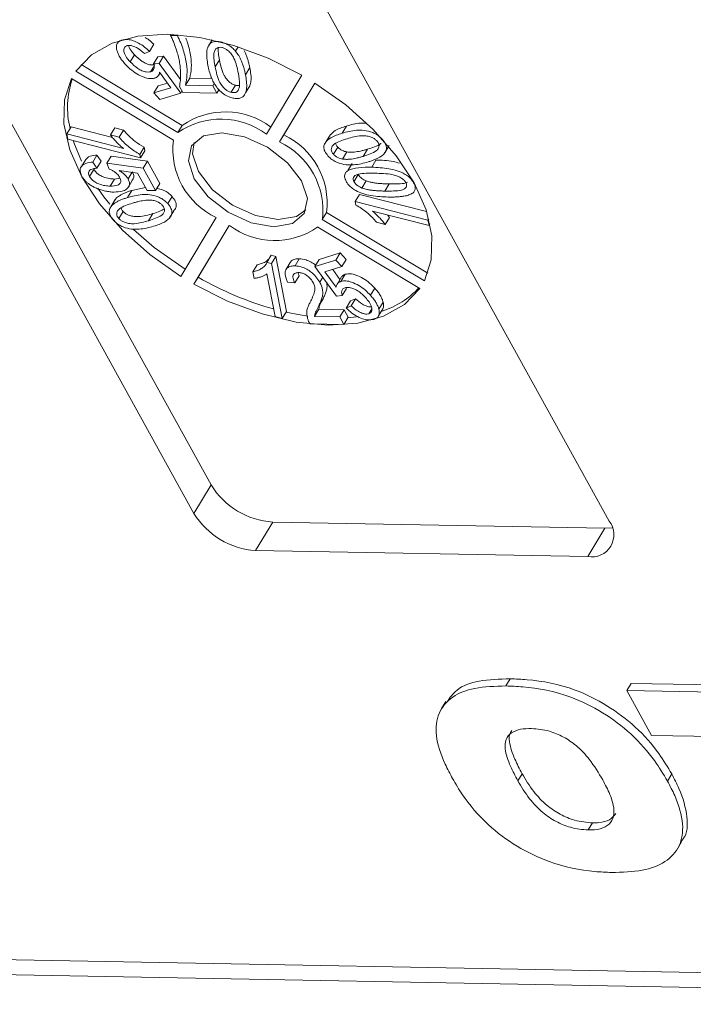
# Model space of a CAD drawing. Header units: millimetres. Extents: x 8853 to 11418, y 45 to 1005.
# Tile 95 of 256: x 9707 to 9719, y 674 to 691. Entities that reach past the tile are written whole.
import ezdxf

# ---------------------------------------------------------------- set-up
doc = ezdxf.new("R2010")
doc.units = ezdxf.units.MM

msp = doc.modelspace()

# ---------------------------------------------------------------- linework, layer by layer
at = {"color": 7, "linetype": 'Continuous', "lineweight": 15}
for p, q in [((9702.502, 697.156), (9710.355, 682.957)), ((9710.064, 682.473), (9702.211, 696.673)), ((9709.264, 696.543), (9717.117, 682.344)), ((9709.677, 690.607), (9709.667, 690.59)), ((9709.667, 690.59), (9709.782, 690.587)), ((9709.791, 690.601), (9709.782, 690.587)), ((9708.84, 690.511), (9708.842, 690.514)), ((9709.381, 690.44), (9709.309, 690.319)), ((9710.303, 690.398), (9710.299, 690.392)), ((9710.372, 690.513), (9710.309, 690.409)), ((9710.529, 690.478), (9710.528, 690.477)), ((9710.769, 690.324), (9710.812, 690.396)), ((9709.054, 690.261), (9708.982, 690.14)), ((9709.309, 690.319), (9709.225, 690.281)), ((9709.45, 690.226), (9709.377, 690.105)), ((9709.45, 690.226), (9709.545, 690.237)), ((9709.545, 690.237), (9709.473, 690.116)), ((9709.545, 690.237), (9709.834, 689.842)), ((9708.147, 690.097), (9709.865, 689.063)), ((9709.386, 690.069), (9709.328, 689.974)), ((9709.377, 690.105), (9709.473, 690.116)), ((9709.473, 690.116), (9709.841, 689.612)), ((9710.424, 690.054), (9710.497, 690.175)), ((9711.011, 690.043), (9710.939, 689.922)), ((9709.715, 688.814), (9707.982, 689.857)), ((9708.059, 689.985), (9709.792, 688.942)), ((9709.46, 689.909), (9709.487, 689.955)), ((9709.67, 689.701), (9709.48, 689.965)), ((9709.919, 689.745), (9709.992, 689.866)), ((9709.992, 689.866), (9710.368, 689.859)), ((9711.295, 688.914), (9711.897, 689.915)), ((9709.456, 689.735), (9709.383, 689.614)), ((9709.383, 689.614), (9709.67, 689.701)), ((9709.456, 689.735), (9709.612, 689.782)), ((9709.873, 689.621), (9709.817, 689.723)), ((9709.919, 689.745), (9710.382, 689.737)), ((9710.41, 689.783), (9710.382, 689.737)), ((9710.382, 689.737), (9710.452, 689.61)), ((9710.695, 689.624), (9710.767, 689.745)), ((9710.94, 689.616), (9711.013, 689.736)), ((9712.119, 689.781), (9711.517, 688.781)), ((9712.119, 689.781), (9711.589, 688.902)), ((9709.483, 689.504), (9709.383, 689.614)), ((9709.841, 689.612), (9709.483, 689.504)), ((9709.86, 689.644), (9709.841, 689.612)), ((9710.452, 689.61), (9709.873, 689.621)), ((9710.488, 689.669), (9710.452, 689.61)), ((9707.976, 689.038), (9707.903, 688.917)), ((9707.976, 689.038), (9708.679, 688.859)), ((9708.72, 689.02), (9708.647, 688.9)), ((9708.72, 689.02), (9708.866, 688.983)), ((9709.865, 689.063), (9709.792, 688.942)), ((9712.653, 689.051), (9712.58, 688.93)), ((9707.92, 688.827), (9707.903, 688.917)), ((9707.903, 688.917), (9708.865, 688.672)), ((9708.794, 688.862), (9708.647, 688.9)), ((9708.866, 688.983), (9708.794, 688.862)), ((9711.589, 688.902), (9711.517, 688.781)), ((9712.382, 688.908), (9712.309, 688.787)), ((9709.155, 688.511), (9707.92, 688.827)), ((9709.216, 688.691), (9709.144, 688.57)), ((9709.216, 688.691), (9709.228, 688.632)), ((9712.433, 688.573), (9712.505, 688.693)), ((9713.264, 688.828), (9713.263, 688.826)), ((9713.306, 688.598), (9713.379, 688.719)), ((9713.323, 688.628), (9713.37, 688.706)), ((9708.416, 688.559), (9708.344, 688.438)), ((9708.416, 688.559), (9708.487, 688.457)), ((9708.655, 688.542), (9708.582, 688.421)), ((9708.655, 688.542), (9709.276, 688.456)), ((9709.155, 688.511), (9709.144, 688.57)), ((9709.155, 688.511), (9709.228, 688.632)), ((9712.589, 688.491), (9712.662, 688.612)), ((9712.937, 688.536), (9713.01, 688.657)), ((9708.225, 688.485), (9708.152, 688.364)), ((9708.344, 688.438), (9708.414, 688.337)), ((9708.487, 688.457), (9708.414, 688.337)), ((9708.624, 688.32), (9708.582, 688.421)), ((9708.582, 688.421), (9709.203, 688.335)), ((9709.276, 688.456), (9709.203, 688.335)), ((9709.276, 688.456), (9709.486, 688.076)), ((9712.753, 688.416), (9712.68, 688.295)), ((9713.155, 688.473), (9713.082, 688.352)), ((9708.364, 688.316), (9708.292, 688.195)), ((9709.105, 688.253), (9708.792, 688.296)), ((9709.012, 688.266), (9708.944, 688.154)), ((9709.268, 687.957), (9709.105, 688.253)), ((9709.203, 688.335), (9709.413, 687.955)), ((9712.781, 688.106), (9712.854, 688.227)), ((9708.715, 688.152), (9708.642, 688.032)), ((9708.715, 688.152), (9708.808, 688.164)), ((9708.938, 687.997), (9709.01, 688.118)), ((9709.486, 688.076), (9709.413, 687.955)), ((9712.917, 687.999), (9712.99, 688.12)), ((9713.306, 687.947), (9713.379, 688.068)), ((9713.797, 688.094), (9713.793, 688.089)), ((9709.009, 687.958), (9708.936, 687.837)), ((9709.009, 687.958), (9709.242, 688.005)), ((9709.413, 687.955), (9709.268, 687.957)), ((9709.692, 687.854), (9709.619, 687.734)), ((9712.804, 687.768), (9712.877, 687.889)), ((9712.877, 687.889), (9714.016, 687.598)), ((9708.725, 687.802), (9708.652, 687.681)), ((9712.804, 687.768), (9712.815, 687.709)), ((9712.804, 687.768), (9714.038, 687.453)), ((9708.86, 687.602), (9708.787, 687.481)), ((9709.293, 687.444), (9709.366, 687.564)), ((9709.65, 687.492), (9709.722, 687.613)), ((9712.244, 687.466), (9712.317, 687.586)), ((9712.317, 687.586), (9714.034, 686.552)), ((9714.056, 687.362), (9713.094, 687.608)), ((9713.349, 687.542), (9713.384, 687.501)), ((9709.84, 686.498), (9710.442, 687.499)), ((9710.664, 687.365), (9710.062, 686.364)), ((9710.664, 687.365), (9710.135, 686.485)), ((9712.244, 687.466), (9713.977, 686.422)), ((9713.165, 687.417), (9713.311, 687.38)), ((9713.384, 687.501), (9713.311, 687.38)), ((9714.052, 687.475), (9714.038, 687.453)), ((9714.038, 687.453), (9714.056, 687.362)), ((9714.072, 687.389), (9714.056, 687.362)), ((9713.899, 686.294), (9712.167, 687.337)), ((9711.376, 686.856), (9711.303, 686.735)), ((9711.376, 686.856), (9711.453, 686.836)), ((9712.191, 686.788), (9712.548, 686.897)), ((9712.548, 686.897), (9712.476, 686.776)), ((9712.548, 686.897), (9712.648, 686.787)), ((9711.138, 686.696), (9711.065, 686.575)), ((9711.381, 686.715), (9711.303, 686.735)), ((9711.381, 686.715), (9711.453, 686.836)), ((9711.381, 686.715), (9711.561, 685.784)), ((9711.453, 686.836), (9711.634, 685.905)), ((9711.697, 686.732), (9711.625, 686.612)), ((9711.853, 686.798), (9711.78, 686.677)), ((9712.191, 686.788), (9712.118, 686.667)), ((9712.118, 686.667), (9712.476, 686.776)), ((9712.476, 686.776), (9712.576, 686.666)), ((9712.648, 686.787), (9712.576, 686.666)), ((9711.065, 686.575), (9711.087, 686.464)), ((9711.441, 685.815), (9711.3, 686.54)), ((9711.849, 686.509), (9711.777, 686.389)), ((9711.831, 686.554), (9711.849, 686.509)), ((9712.486, 686.163), (9712.118, 686.667)), ((9712.576, 686.666), (9712.288, 686.578)), ((9712.288, 686.578), (9712.479, 686.314)), ((9712.42, 686.618), (9712.544, 686.445)), ((9712.634, 686.535), (9712.561, 686.414)), ((9710.062, 686.364), (9710.135, 686.485)), ((9711.777, 686.389), (9711.654, 686.403)), ((9712.252, 686.484), (9712.2, 686.399)), ((9712.572, 686.491), (9712.499, 686.37)), ((9712.582, 686.174), (9712.486, 686.163)), ((9712.655, 686.295), (9712.582, 686.174)), ((9713.134, 686.299), (9713.061, 686.178)), ((9712.256, 686.119), (9712.183, 685.998)), ((9712.723, 686.081), (9712.65, 685.96)), ((9712.723, 686.081), (9712.806, 686.12)), ((9712.806, 686.12), (9712.734, 685.999)), ((9713.278, 686.061), (9713.205, 685.94)), ((9711.634, 685.905), (9711.561, 685.784)), ((9712.113, 685.818), (9712.186, 685.939)), ((9712.186, 685.939), (9712.613, 685.931)), ((9712.613, 685.931), (9712.54, 685.811)), ((9712.613, 685.931), (9712.683, 685.805)), ((9712.65, 685.96), (9712.734, 685.999)), ((9713.083, 685.946), (9713.033, 685.863)), ((9713.199, 685.826), (9713.272, 685.947)), ((9711.561, 685.784), (9711.441, 685.815)), ((9712.61, 685.684), (9712.032, 685.694)), ((9712.113, 685.818), (9712.54, 685.811)), ((9712.54, 685.811), (9712.61, 685.684)), ((9712.683, 685.805), (9712.61, 685.684)), ((9712.679, 685.797), (9712.822, 685.811)), ((9710.355, 682.957), (9710.064, 682.473)), ((9711.402, 682.327), (9711.111, 681.843)), ((9711.402, 682.327), (9717.044, 682.223)), ((9717.044, 682.223), (9716.753, 681.74)), ((9717.044, 682.223), (9717.168, 682.231)), ((9716.753, 681.74), (9711.111, 681.843)), ((9715.362, 679.544), (9715.435, 679.665)), ((9717.488, 679.587), (9717.416, 679.466)), ((9717.488, 679.587), (9720.282, 679.536)), ((9717.837, 678.705), (9717.416, 679.466)), ((9717.416, 679.466), (9720.209, 679.415)), ((9714.343, 679.279), (9714.27, 679.159)), ((9719.531, 678.674), (9717.837, 678.705)), ((9715.564, 677.934), (9715.637, 678.054)), ((9718.179, 678.049), (9718.106, 677.928)), ((9716.761, 677.098), (9716.834, 677.218)), ((9718.274, 676.776), (9718.347, 676.897)), ((9733.911, 674.397), (9705.041, 674.927)), ((9705.723, 674.661), (9734.259, 674.138))]:
    msp.add_line(p, q, dxfattribs=at)
at = {"color": 7, "linetype": 'Continuous', "lineweight": 15, "flags": 128}
for points in [[(9711.897, 689.915), (9711.324, 690.203), (9710.739, 690.42), (9710.162, 690.556), (9709.614, 690.609), (9709.113, 690.576), (9708.677, 690.457), (9708.322, 690.258), (9708.059, 689.985)], [(9707.982, 689.857), (9707.864, 689.497), (9707.854, 689.09), (9707.953, 688.65), (9708.158, 688.191), (9708.461, 687.731), (9708.852, 687.286), (9709.317, 686.87), (9709.84, 686.498)], [(9713.977, 686.422), (9714.095, 686.782), (9714.105, 687.189), (9714.005, 687.63), (9713.801, 688.088), (9713.498, 688.548), (9713.107, 688.994), (9712.642, 689.409), (9712.119, 689.781)], [(9711.891, 688.123), (9711.652, 688.429), (9711.312, 688.692), (9710.921, 688.87), (9710.538, 688.937), (9710.223, 688.883), (9710.023, 688.715), (9709.969, 688.46), (9710.068, 688.156), (9710.306, 687.85), (9710.647, 687.587), (9711.038, 687.409), (9711.421, 687.342), (9711.736, 687.396), (9711.936, 687.564), (9711.99, 687.819), (9711.891, 688.123)], [(9708.016, 688.802), (9708.026, 688.77), (9708.156, 688.456)], [(9710.065, 688.772), (9710.041, 688.581), (9710.141, 688.277), (9710.379, 687.971), (9710.72, 687.708), (9711.111, 687.53), (9711.493, 687.463), (9711.808, 687.517), (9711.966, 687.628)], [(9708.43, 687.994), (9708.534, 687.852), (9708.637, 687.723)], [(9709.037, 687.297), (9709.39, 686.991), (9709.913, 686.619)], [(9710.062, 686.364), (9710.635, 686.076), (9711.22, 685.86), (9711.797, 685.723), (9712.345, 685.67), (9712.846, 685.704), (9713.281, 685.822), (9713.637, 686.021), (9713.899, 686.294)], [(9711.626, 685.892), (9711.87, 685.844), (9712, 685.824)]]:
    msp.add_lwpolyline(points, dxfattribs=at)
at = {"color": 7, "linetype": 'Continuous', "lineweight": 15}
for centre, radius, start, end in [((9709.418, 689.364), 1.501, 161.1824, 193.5852), ((9710.597, 688.009), 1.283, 53.1088, 124.7894), ((9710.524, 687.888), 1.283, 53.1088, 124.7894), ((9711.042, 687.74), 1.284, 353.1116, 64.7812), ((9710.989, 688.66), 1.284, 173.1116, 244.7812), ((9710.97, 687.619), 1.284, 353.1116, 64.7812), ((9711.435, 688.391), 1.283, 233.1088, 304.7894), ((9712.903, 691.261), 5.52, 239.8975, 254.3684), ((9712.812, 687.306), 1.468, 287.7903, 316.9125), ((9711.487, 683.652), 1.328, 211.5519, 266.3409), ((9711.196, 683.168), 1.328, 211.5519, 266.3409), ((9716.82, 682.111), 0.377, 259.7431, 38.1605)]:
    msp.add_arc(centre, radius, start, end, dxfattribs=at)
for points, knots in [([(9708.84, 690.511), (9708.872, 690.517), (9708.929, 690.528), (9709.032, 690.504), (9709.131, 690.459), (9709.227, 690.396), (9709.282, 690.344), (9709.309, 690.319)], [0, 0, 0, 0, 0.231033, 0.410099, 0.588276, 0.79967, 1, 1, 1, 1]), ([(9709.237, 690.554), (9709.258, 690.541), (9709.312, 690.508), (9709.355, 690.466), (9709.381, 690.44)], [0, 0, 0, 0, 0.38916, 1, 1, 1, 1]), ([(9709.774, 690.322), (9709.767, 690.344), (9709.754, 690.388), (9709.728, 690.454), (9709.699, 690.522), (9709.678, 690.567), (9709.667, 690.59)], [0, 0, 0, 0, 0.248944, 0.498319, 0.748967, 1, 1, 1, 1]), ([(9709.782, 690.587), (9709.802, 690.546), (9709.843, 690.464), (9709.884, 690.342), (9709.917, 690.222), (9709.943, 690.08), (9709.953, 689.916), (9709.93, 689.802), (9709.919, 689.745)], [0, 0, 0, 0, 0.136074, 0.273442, 0.409391, 0.546051, 0.771031, 1, 1, 1, 1]), ([(9709.926, 690.545), (9709.936, 690.517), (9709.961, 690.449), (9709.99, 690.343), (9710.016, 690.2), (9710.026, 690.037), (9710.003, 689.923), (9709.992, 689.866)], [0, 0, 0, 0, 0.112165, 0.27829, 0.445286, 0.720205, 1, 1, 1, 1]), ([(9708.754, 690.34), (9708.751, 690.355), (9708.745, 690.385), (9708.747, 690.423), (9708.759, 690.455), (9708.778, 690.478), (9708.804, 690.498), (9708.828, 690.507), (9708.84, 690.511)], [0, 0, 0, 0, 0.191156, 0.386745, 0.532242, 0.682074, 0.838678, 1, 1, 1, 1]), ([(9708.926, 690.416), (9708.91, 690.408), (9708.88, 690.394), (9708.869, 690.345), (9708.882, 690.278), (9708.925, 690.205), (9708.966, 690.158), (9708.982, 690.14)], [0, 0, 0, 0, 0.177382, 0.334007, 0.546686, 0.828047, 1, 1, 1, 1]), ([(9709.225, 690.281), (9709.186, 690.315), (9709.131, 690.364), (9709.042, 690.407), (9708.981, 690.424), (9708.944, 690.42), (9708.927, 690.417), (9708.926, 690.416)], [0, 0, 0, 0, 0.432044, 0.616827, 0.802741, 0.978102, 1, 1, 1, 1]), ([(9708.955, 690.42), (9708.955, 690.415), (9708.961, 690.382), (9708.999, 690.326), (9709.039, 690.279), (9709.054, 690.261)], [0, 0, 0, 0, 0.097872, 0.6578, 1, 1, 1, 1]), ([(9710.3, 690.085), (9710.288, 690.163), (9710.269, 690.277), (9710.298, 690.406), (9710.347, 690.469), (9710.422, 690.492), (9710.482, 690.488), (9710.518, 690.479), (9710.528, 690.477)], [0, 0, 0, 0, 0.39843, 0.578555, 0.76032, 0.861216, 0.962169, 1, 1, 1, 1]), ([(9710.424, 690.054), (9710.417, 690.093), (9710.403, 690.17), (9710.398, 690.271), (9710.415, 690.342), (9710.45, 690.376), (9710.489, 690.39), (9710.523, 690.388), (9710.542, 690.384), (9710.546, 690.383)], [0, 0, 0, 0, 0.26335, 0.527085, 0.70469, 0.820189, 0.900798, 0.982045, 1, 1, 1, 1]), ([(9710.497, 690.175), (9710.489, 690.214), (9710.476, 690.285), (9710.476, 690.352), (9710.476, 690.383)], [0, 0, 0, 0, 0.545778, 1, 1, 1, 1]), ([(9710.528, 690.477), (9710.544, 690.472), (9710.578, 690.463), (9710.627, 690.44), (9710.674, 690.412), (9710.712, 690.382), (9710.744, 690.352), (9710.761, 690.333), (9710.769, 690.324)], [0, 0, 0, 0, 0.18305, 0.371765, 0.546827, 0.72894, 0.863493, 1, 1, 1, 1]), ([(9710.546, 690.383), (9710.562, 690.378), (9710.595, 690.367), (9710.649, 690.329), (9710.704, 690.273), (9710.755, 690.184), (9710.789, 690.075), (9710.807, 689.994), (9710.815, 689.954)], [0, 0, 0, 0, 0.082024, 0.164464, 0.290629, 0.457261, 0.726613, 1, 1, 1, 1]), ([(9708.897, 690.101), (9708.889, 690.111), (9708.871, 690.131), (9708.847, 690.162), (9708.824, 690.192), (9708.798, 690.232), (9708.772, 690.282), (9708.76, 690.32), (9708.754, 690.34)], [0, 0, 0, 0, 0.127963, 0.256223, 0.384243, 0.512773, 0.753539, 1, 1, 1, 1]), ([(9709.054, 690.261), (9709.094, 690.221), (9709.153, 690.163), (9709.253, 690.109), (9709.325, 690.087), (9709.373, 690.088), (9709.395, 690.093), (9709.401, 690.095)], [0, 0, 0, 0, 0.404133, 0.590474, 0.778216, 0.938326, 1, 1, 1, 1]), ([(9709.817, 689.723), (9709.823, 689.757), (9709.837, 689.825), (9709.838, 689.929), (9709.833, 690.029), (9709.821, 690.124), (9709.802, 690.222), (9709.783, 690.288), (9709.774, 690.322)], [0, 0, 0, 0, 0.187474, 0.376649, 0.531429, 0.686592, 0.843059, 1, 1, 1, 1]), ([(9710.769, 690.324), (9710.788, 690.298), (9710.828, 690.246), (9710.864, 690.172), (9710.89, 690.105), (9710.91, 690.043), (9710.926, 689.983), (9710.934, 689.942), (9710.939, 689.922)], [0, 0, 0, 0, 0.189976, 0.385585, 0.537948, 0.690959, 0.845359, 1, 1, 1, 1]), ([(9710.914, 690.334), (9710.922, 690.318), (9710.942, 690.282), (9710.963, 690.226), (9710.983, 690.164), (9710.999, 690.103), (9711.007, 690.063), (9711.011, 690.043)], [0, 0, 0, 0, 0.155143, 0.364651, 0.57505, 0.78736, 1, 1, 1, 1]), ([(9709.397, 689.865), (9709.371, 689.86), (9709.317, 689.851), (9709.207, 689.879), (9709.09, 689.935), (9708.981, 690.014), (9708.924, 690.074), (9708.897, 690.101)], [0, 0, 0, 0, 0.177529, 0.354598, 0.576747, 0.802574, 1, 1, 1, 1]), ([(9708.982, 690.14), (9709.021, 690.101), (9709.08, 690.042), (9709.181, 689.988), (9709.252, 689.966), (9709.301, 689.967), (9709.322, 689.972), (9709.328, 689.974)], [0, 0, 0, 0, 0.404133, 0.590474, 0.778216, 0.938326, 1, 1, 1, 1]), ([(9709.328, 689.974), (9709.337, 689.978), (9709.356, 689.985), (9709.374, 690.002), (9709.384, 690.024), (9709.388, 690.047), (9709.387, 690.075), (9709.38, 690.095), (9709.377, 690.105)], [0, 0, 0, 0, 0.172016, 0.35027, 0.50136, 0.657066, 0.825975, 1, 1, 1, 1]), ([(9710.712, 689.53), (9710.677, 689.541), (9710.61, 689.563), (9710.516, 689.631), (9710.424, 689.737), (9710.342, 689.895), (9710.315, 690.017), (9710.3, 690.085)], [0, 0, 0, 0, 0.130102, 0.251339, 0.3866, 0.653267, 1, 1, 1, 1]), ([(9710.695, 689.624), (9710.678, 689.629), (9710.645, 689.64), (9710.592, 689.676), (9710.542, 689.728), (9710.488, 689.814), (9710.452, 689.925), (9710.433, 690.01), (9710.424, 690.054)], [0, 0, 0, 0, 0.0815005, 0.1634104, 0.2855499, 0.4244132, 0.7091809, 1, 1, 1, 1]), ([(9710.767, 689.745), (9710.751, 689.75), (9710.718, 689.761), (9710.665, 689.797), (9710.615, 689.849), (9710.56, 689.935), (9710.525, 690.045), (9710.506, 690.131), (9710.497, 690.175)], [0, 0, 0, 0, 0.081501, 0.16341, 0.28555, 0.424413, 0.709181, 1, 1, 1, 1]), ([(9711.011, 690.043), (9711.026, 689.964), (9711.047, 689.854), (9711.019, 689.763), (9711.011, 689.737)], [0, 0, 0, 0, 0.717385, 1, 1, 1, 1]), ([(9709.48, 689.965), (9709.479, 689.958), (9709.476, 689.944), (9709.468, 689.921), (9709.453, 689.898), (9709.433, 689.88), (9709.413, 689.871), (9709.403, 689.867), (9709.397, 689.865)], [0, 0, 0, 0, 0.155778, 0.312452, 0.546133, 0.787059, 0.893146, 1, 1, 1, 1]), ([(9710.939, 689.922), (9710.952, 689.844), (9710.97, 689.731), (9710.942, 689.601), (9710.892, 689.538), (9710.817, 689.515), (9710.758, 689.519), (9710.722, 689.527), (9710.712, 689.53)], [0, 0, 0, 0, 0.397793, 0.578801, 0.761678, 0.860551, 0.959511, 1, 1, 1, 1]), ([(9710.815, 689.954), (9710.819, 689.934), (9710.826, 689.895), (9710.833, 689.841), (9710.837, 689.79), (9710.837, 689.743), (9710.833, 689.696), (9710.82, 689.67), (9710.814, 689.656)], [0, 0, 0, 0, 0.183296, 0.366739, 0.522449, 0.67858, 0.837782, 1, 1, 1, 1]), ([(9710.836, 689.742), (9710.834, 689.741), (9710.826, 689.739), (9710.81, 689.738), (9710.79, 689.74), (9710.775, 689.743), (9710.767, 689.745)], [0, 0, 0, 0, 0.123502, 0.411037, 0.701524, 1, 1, 1, 1]), ([(9710.814, 689.656), (9710.809, 689.65), (9710.798, 689.636), (9710.778, 689.624), (9710.757, 689.619), (9710.738, 689.618), (9710.717, 689.619), (9710.702, 689.622), (9710.695, 689.624)], [0, 0, 0, 0, 0.233486, 0.474398, 0.601204, 0.732029, 0.864197, 1, 1, 1, 1]), ([(9712.387, 688.905), (9712.41, 688.929), (9712.476, 688.998), (9712.584, 689.03), (9712.653, 689.051)], [0, 0, 0, 0, 0.358879, 1, 1, 1, 1]), ([(9712.653, 689.051), (9712.73, 689.075), (9712.83, 689.105), (9712.953, 689.1), (9712.981, 689.099)], [0, 0, 0, 0, 0.774831, 1, 1, 1, 1]), ([(9708.647, 688.9), (9708.655, 688.889), (9708.67, 688.869), (9708.695, 688.839), (9708.721, 688.809), (9708.757, 688.77), (9708.803, 688.724), (9708.844, 688.689), (9708.865, 688.672)], [0, 0, 0, 0, 0.127794, 0.25608, 0.383876, 0.511854, 0.754509, 1, 1, 1, 1]), ([(9709.144, 688.57), (9709.113, 688.588), (9709.05, 688.624), (9708.964, 688.691), (9708.882, 688.763), (9708.827, 688.822), (9708.799, 688.855), (9708.794, 688.862)], [0, 0, 0, 0, 0.225798, 0.458384, 0.695809, 0.938062, 1, 1, 1, 1]), ([(9708.866, 688.983), (9708.898, 688.947), (9708.957, 688.88), (9709.074, 688.779), (9709.164, 688.723), (9709.216, 688.691)], [0, 0, 0, 0, 0.326474, 0.61543, 1, 1, 1, 1]), ([(9712.34, 688.546), (9712.319, 688.572), (9712.278, 688.623), (9712.264, 688.701), (9712.294, 688.784), (9712.397, 688.87), (9712.513, 688.908), (9712.58, 688.93)], [0, 0, 0, 0, 0.126146, 0.248685, 0.381789, 0.644448, 1, 1, 1, 1]), ([(9712.58, 688.93), (9712.659, 688.952), (9712.773, 688.983), (9712.953, 688.982), (9713.077, 688.955), (9713.177, 688.904), (9713.23, 688.86), (9713.256, 688.834), (9713.263, 688.826)], [0, 0, 0, 0, 0.398487, 0.580423, 0.764447, 0.863754, 0.963105, 1, 1, 1, 1]), ([(9712.666, 688.836), (9712.704, 688.847), (9712.781, 688.869), (9712.892, 688.889), (9712.993, 688.887), (9713.068, 688.867), (9713.124, 688.84), (9713.155, 688.815), (9713.169, 688.801), (9713.171, 688.799)], [0, 0, 0, 0, 0.2632099, 0.5269064, 0.7028949, 0.8221496, 0.9023964, 0.9833774, 1, 1, 1, 1]), ([(9712.433, 688.573), (9712.423, 688.585), (9712.403, 688.611), (9712.392, 688.655), (9712.403, 688.702), (9712.454, 688.755), (9712.547, 688.797), (9712.626, 688.823), (9712.666, 688.836)], [0, 0, 0, 0, 0.081496, 0.163467, 0.284617, 0.447025, 0.72114, 1, 1, 1, 1]), ([(9712.505, 688.693), (9712.495, 688.706), (9712.478, 688.727), (9712.474, 688.748), (9712.472, 688.756)], [0, 0, 0, 0, 0.605977, 1, 1, 1, 1]), ([(9712.662, 688.612), (9712.649, 688.615), (9712.623, 688.62), (9712.588, 688.633), (9712.56, 688.648), (9712.54, 688.662), (9712.521, 688.677), (9712.511, 688.688), (9712.505, 688.693)], [0, 0, 0, 0, 0.2341362, 0.4762097, 0.6064755, 0.7403199, 0.8684674, 1, 1, 1, 1]), ([(9713.171, 688.799), (9713.181, 688.786), (9713.201, 688.76), (9713.21, 688.716), (9713.2, 688.672), (9713.152, 688.62), (9713.06, 688.577), (9712.978, 688.55), (9712.937, 688.536)], [0, 0, 0, 0, 0.082176, 0.164779, 0.286551, 0.426628, 0.71036, 1, 1, 1, 1]), ([(9713.239, 688.76), (9713.238, 688.759), (9713.214, 688.729), (9713.13, 688.699), (9713.05, 688.671), (9713.01, 688.657)], [0, 0, 0, 0, 0.024351, 0.50715, 1, 1, 1, 1]), ([(9713.263, 688.826), (9713.274, 688.813), (9713.297, 688.786), (9713.32, 688.746), (9713.332, 688.707), (9713.335, 688.675), (9713.331, 688.649), (9713.326, 688.635), (9713.323, 688.628)], [0, 0, 0, 0, 0.190309, 0.38662, 0.562308, 0.745207, 0.871859, 1, 1, 1, 1]), ([(9708.227, 688.484), (9708.241, 688.5), (9708.278, 688.54), (9708.355, 688.555), (9708.407, 688.558), (9708.416, 688.559)], [0, 0, 0, 0, 0.351894, 0.885237, 1, 1, 1, 1]), ([(9713.023, 688.442), (9712.944, 688.421), (9712.83, 688.39), (9712.649, 688.39), (9712.525, 688.417), (9712.424, 688.469), (9712.371, 688.512), (9712.346, 688.539), (9712.34, 688.546)], [0, 0, 0, 0, 0.397993, 0.580197, 0.764282, 0.864607, 0.964958, 1, 1, 1, 1]), ([(9712.589, 688.491), (9712.576, 688.494), (9712.55, 688.499), (9712.515, 688.513), (9712.487, 688.527), (9712.467, 688.541), (9712.448, 688.556), (9712.438, 688.567), (9712.433, 688.573)], [0, 0, 0, 0, 0.234136, 0.47621, 0.606476, 0.74032, 0.868467, 1, 1, 1, 1]), ([(9712.937, 688.536), (9712.918, 688.531), (9712.88, 688.52), (9712.823, 688.506), (9712.768, 688.495), (9712.713, 688.488), (9712.654, 688.484), (9712.611, 688.489), (9712.589, 688.491)], [0, 0, 0, 0, 0.183286, 0.366712, 0.522381, 0.678491, 0.837651, 1, 1, 1, 1]), ([(9713.01, 688.657), (9712.991, 688.652), (9712.953, 688.641), (9712.896, 688.627), (9712.841, 688.616), (9712.786, 688.609), (9712.727, 688.605), (9712.684, 688.61), (9712.662, 688.612)], [0, 0, 0, 0, 0.183286, 0.366712, 0.522381, 0.678491, 0.837651, 1, 1, 1, 1]), ([(9713.323, 688.628), (9713.312, 688.609), (9713.29, 688.572), (9713.239, 688.535), (9713.187, 688.505), (9713.135, 688.481), (9713.08, 688.46), (9713.042, 688.448), (9713.023, 688.442)], [0, 0, 0, 0, 0.192003, 0.389705, 0.541013, 0.692984, 0.846361, 1, 1, 1, 1]), ([(9708.161, 688.199), (9708.147, 688.229), (9708.121, 688.289), (9708.142, 688.362), (9708.204, 688.416), (9708.282, 688.434), (9708.334, 688.438), (9708.344, 688.438)], [0, 0, 0, 0, 0.222912, 0.429114, 0.647214, 0.937531, 1, 1, 1, 1]), ([(9712.65, 688.11), (9712.638, 688.137), (9712.615, 688.191), (9712.629, 688.257), (9712.704, 688.318), (9712.859, 688.352), (9713.007, 688.352), (9713.082, 688.352)], [0, 0, 0, 0, 0.132467, 0.259515, 0.367846, 0.679603, 1, 1, 1, 1]), ([(9713.082, 688.352), (9713.178, 688.348), (9713.317, 688.343), (9713.513, 688.298), (9713.636, 688.247), (9713.726, 688.18), (9713.77, 688.129), (9713.788, 688.098), (9713.793, 688.089)], [0, 0, 0, 0, 0.397293, 0.573404, 0.751661, 0.853128, 0.954558, 1, 1, 1, 1]), ([(9713.155, 688.473), (9713.251, 688.471), (9713.378, 688.468), (9713.518, 688.432), (9713.553, 688.422)], [0, 0, 0, 0, 0.748611, 1, 1, 1, 1]), ([(9708.409, 687.995), (9708.389, 688.004), (9708.349, 688.023), (9708.296, 688.055), (9708.251, 688.088), (9708.216, 688.123), (9708.184, 688.16), (9708.169, 688.186), (9708.161, 688.199)], [0, 0, 0, 0, 0.1932488, 0.3908984, 0.5355885, 0.684711, 0.8399549, 1, 1, 1, 1]), ([(9708.414, 688.337), (9708.378, 688.331), (9708.326, 688.324), (9708.282, 688.291), (9708.271, 688.259), (9708.276, 688.226), (9708.287, 688.204), (9708.292, 688.195)], [0, 0, 0, 0, 0.406374, 0.592589, 0.744614, 0.896945, 1, 1, 1, 1]), ([(9708.292, 688.195), (9708.305, 688.175), (9708.327, 688.141), (9708.385, 688.097), (9708.461, 688.06), (9708.551, 688.036), (9708.613, 688.033), (9708.642, 688.032)], [0, 0, 0, 0, 0.188744, 0.324822, 0.492508, 0.758011, 1, 1, 1, 1]), ([(9708.364, 688.316), (9708.378, 688.296), (9708.4, 688.262), (9708.458, 688.217), (9708.533, 688.181), (9708.624, 688.157), (9708.686, 688.154), (9708.715, 688.152)], [0, 0, 0, 0, 0.188744, 0.324822, 0.492508, 0.758011, 1, 1, 1, 1]), ([(9708.799, 688.184), (9708.793, 688.194), (9708.782, 688.213), (9708.759, 688.239), (9708.734, 688.262), (9708.704, 688.282), (9708.667, 688.303), (9708.638, 688.314), (9708.624, 688.32)], [0, 0, 0, 0, 0.169274, 0.343337, 0.470122, 0.601323, 0.797642, 1, 1, 1, 1]), ([(9708.642, 688.032), (9708.685, 688.033), (9708.747, 688.035), (9708.803, 688.066), (9708.824, 688.099), (9708.82, 688.141), (9708.806, 688.17), (9708.799, 688.184)], [0, 0, 0, 0, 0.3839625, 0.5476128, 0.7130219, 0.8550956, 1, 1, 1, 1]), ([(9708.792, 688.296), (9708.801, 688.29), (9708.821, 688.278), (9708.853, 688.255), (9708.886, 688.228), (9708.912, 688.2), (9708.932, 688.175), (9708.94, 688.161), (9708.944, 688.154)], [0, 0, 0, 0, 0.155622, 0.312048, 0.522865, 0.739991, 0.868899, 1, 1, 1, 1]), ([(9709.017, 688.275), (9709.027, 688.254), (9709.046, 688.21), (9709.041, 688.155), (9709.017, 688.131), (9709.007, 688.12)], [0, 0, 0, 0, 0.335434, 0.712863, 1, 1, 1, 1]), ([(9712.781, 688.106), (9712.775, 688.119), (9712.764, 688.145), (9712.771, 688.182), (9712.799, 688.215), (9712.873, 688.242), (9712.991, 688.252), (9713.089, 688.251), (9713.138, 688.251)], [0, 0, 0, 0, 0.085224, 0.171206, 0.283222, 0.43306, 0.713823, 1, 1, 1, 1]), ([(9712.99, 688.12), (9712.964, 688.132), (9712.924, 688.152), (9712.879, 688.19), (9712.862, 688.214), (9712.855, 688.226), (9712.854, 688.227)], [0, 0, 0, 0, 0.472419, 0.721549, 0.970751, 1, 1, 1, 1]), ([(9713.138, 688.251), (9713.185, 688.249), (9713.285, 688.246), (9713.413, 688.234), (9713.521, 688.203), (9713.587, 688.169), (9713.637, 688.13), (9713.654, 688.104), (9713.663, 688.091)], [0, 0, 0, 0, 0.2717375, 0.5716425, 0.702765, 0.8346115, 0.9137322, 1, 1, 1, 1]), ([(9708.944, 688.154), (9708.954, 688.133), (9708.974, 688.089), (9708.964, 688.025), (9708.92, 687.974), (9708.835, 687.934), (9708.754, 687.932), (9708.707, 687.93)], [0, 0, 0, 0, 0.142548, 0.302942, 0.503054, 0.708879, 1, 1, 1, 1]), ([(9713.362, 687.846), (9713.267, 687.85), (9713.127, 687.855), (9712.938, 687.899), (9712.822, 687.945), (9712.735, 688.004), (9712.681, 688.059), (9712.659, 688.095), (9712.65, 688.11)], [0, 0, 0, 0, 0.396817, 0.575976, 0.724424, 0.827652, 0.931402, 1, 1, 1, 1]), ([(9712.917, 687.999), (9712.891, 688.012), (9712.851, 688.031), (9712.806, 688.07), (9712.789, 688.093), (9712.782, 688.105), (9712.781, 688.106)], [0, 0, 0, 0, 0.472419, 0.721549, 0.970751, 1, 1, 1, 1]), ([(9713.379, 688.068), (9713.355, 688.069), (9713.308, 688.07), (9713.241, 688.074), (9713.177, 688.079), (9713.117, 688.088), (9713.055, 688.099), (9713.012, 688.113), (9712.99, 688.12)], [0, 0, 0, 0, 0.190496, 0.381118, 0.533543, 0.686347, 0.8418, 1, 1, 1, 1]), ([(9713.663, 688.091), (9713.669, 688.078), (9713.68, 688.053), (9713.672, 688.016), (9713.644, 687.983), (9713.571, 687.956), (9713.455, 687.947), (9713.356, 687.947), (9713.306, 687.947)], [0, 0, 0, 0, 0.0834403, 0.1674573, 0.2901796, 0.424177, 0.7091941, 1, 1, 1, 1]), ([(9713.688, 688.097), (9713.68, 688.093), (9713.636, 688.073), (9713.526, 688.069), (9713.428, 688.068), (9713.379, 688.068)], [0, 0, 0, 0, 0.101922, 0.546447, 1, 1, 1, 1]), ([(9713.793, 688.089), (9713.801, 688.074), (9713.815, 688.046), (9713.823, 688.007), (9713.821, 687.975), (9713.813, 687.95), (9713.799, 687.93), (9713.788, 687.919), (9713.782, 687.914)], [0, 0, 0, 0, 0.203225, 0.41287, 0.56979, 0.731801, 0.864927, 1, 1, 1, 1]), ([(9708.707, 687.93), (9708.695, 687.93), (9708.671, 687.931), (9708.635, 687.934), (9708.597, 687.94), (9708.548, 687.949), (9708.485, 687.965), (9708.434, 687.985), (9708.409, 687.995)], [0, 0, 0, 0, 0.127378, 0.254999, 0.382438, 0.510406, 0.752427, 1, 1, 1, 1]), ([(9708.728, 687.801), (9708.733, 687.809), (9708.749, 687.835), (9708.792, 687.864), (9708.844, 687.895), (9708.896, 687.919), (9708.951, 687.94), (9708.989, 687.952), (9709.009, 687.958)], [0, 0, 0, 0, 0.096684, 0.31457, 0.484501, 0.655182, 0.827443, 1, 1, 1, 1]), ([(9708.936, 687.837), (9709.014, 687.859), (9709.129, 687.89), (9709.311, 687.889), (9709.436, 687.862), (9709.537, 687.809), (9709.589, 687.766), (9709.613, 687.74), (9709.619, 687.734)], [0, 0, 0, 0, 0.397933, 0.582332, 0.768605, 0.868643, 0.968479, 1, 1, 1, 1]), ([(9709.435, 687.992), (9709.467, 687.986), (9709.525, 687.975), (9709.61, 687.929), (9709.662, 687.887), (9709.686, 687.861), (9709.692, 687.854)], [0, 0, 0, 0, 0.347002, 0.629311, 0.911046, 1, 1, 1, 1]), ([(9709.692, 687.854), (9709.713, 687.828), (9709.755, 687.775), (9709.767, 687.697), (9709.752, 687.643), (9709.725, 687.622), (9709.718, 687.616)], [0, 0, 0, 0, 0.291427, 0.567244, 0.876401, 1, 1, 1, 1]), ([(9713.306, 687.947), (9713.282, 687.948), (9713.235, 687.949), (9713.168, 687.953), (9713.104, 687.959), (9713.044, 687.967), (9712.982, 687.978), (9712.939, 687.992), (9712.917, 687.999)], [0, 0, 0, 0, 0.190496, 0.381118, 0.533543, 0.686347, 0.8418, 1, 1, 1, 1]), ([(9713.782, 687.914), (9713.76, 687.902), (9713.716, 687.877), (9713.639, 687.861), (9713.566, 687.852), (9713.501, 687.847), (9713.432, 687.845), (9713.386, 687.846), (9713.362, 687.846)], [0, 0, 0, 0, 0.203404, 0.412578, 0.558423, 0.704766, 0.852269, 1, 1, 1, 1]), ([(9708.636, 687.652), (9708.646, 687.67), (9708.668, 687.706), (9708.719, 687.744), (9708.771, 687.774), (9708.823, 687.798), (9708.878, 687.819), (9708.917, 687.831), (9708.936, 687.837)], [0, 0, 0, 0, 0.18979, 0.385218, 0.537634, 0.690722, 0.845228, 1, 1, 1, 1]), ([(9708.787, 687.481), (9708.778, 687.493), (9708.759, 687.517), (9708.748, 687.56), (9708.757, 687.606), (9708.805, 687.659), (9708.9, 687.703), (9708.981, 687.729), (9709.022, 687.743)], [0, 0, 0, 0, 0.078202, 0.156814, 0.274428, 0.428483, 0.711398, 1, 1, 1, 1]), ([(9709.022, 687.743), (9709.041, 687.748), (9709.079, 687.76), (9709.135, 687.773), (9709.191, 687.784), (9709.246, 687.791), (9709.304, 687.796), (9709.348, 687.791), (9709.37, 687.788)], [0, 0, 0, 0, 0.183286, 0.366712, 0.522381, 0.678491, 0.837651, 1, 1, 1, 1]), ([(9709.526, 687.707), (9709.536, 687.694), (9709.556, 687.669), (9709.566, 687.625), (9709.557, 687.578), (9709.507, 687.526), (9709.413, 687.483), (9709.333, 687.457), (9709.293, 687.444)], [0, 0, 0, 0, 0.081148, 0.162775, 0.281887, 0.440431, 0.71766, 1, 1, 1, 1]), ([(9709.37, 687.788), (9709.392, 687.783), (9709.429, 687.775), (9709.482, 687.747), (9709.511, 687.723), (9709.524, 687.709), (9709.526, 687.707)], [0, 0, 0, 0, 0.393428, 0.66797, 0.943111, 1, 1, 1, 1]), ([(9709.619, 687.734), (9709.64, 687.707), (9709.681, 687.655), (9709.695, 687.575), (9709.662, 687.491), (9709.558, 687.408), (9709.443, 687.37), (9709.379, 687.349)], [0, 0, 0, 0, 0.129663, 0.25238, 0.389931, 0.65822, 1, 1, 1, 1]), ([(9712.815, 687.709), (9712.877, 687.671), (9713.003, 687.592), (9713.11, 687.483), (9713.159, 687.424), (9713.165, 687.417)], [0, 0, 0, 0, 0.458957, 0.935465, 1, 1, 1, 1]), ([(9708.696, 687.453), (9708.685, 687.466), (9708.662, 687.493), (9708.639, 687.534), (9708.626, 687.572), (9708.624, 687.604), (9708.628, 687.631), (9708.633, 687.645), (9708.636, 687.652)], [0, 0, 0, 0, 0.190309, 0.38662, 0.562308, 0.745207, 0.871859, 1, 1, 1, 1]), ([(9708.86, 687.602), (9708.85, 687.614), (9708.834, 687.634), (9708.83, 687.654), (9708.828, 687.662)], [0, 0, 0, 0, 0.601102, 1, 1, 1, 1]), ([(9709.366, 687.564), (9709.327, 687.554), (9709.25, 687.531), (9709.139, 687.511), (9709.038, 687.513), (9708.962, 687.534), (9708.907, 687.56), (9708.876, 687.585), (9708.863, 687.599), (9708.86, 687.602)], [0, 0, 0, 0, 0.263277, 0.527047, 0.704761, 0.823099, 0.903112, 0.983865, 1, 1, 1, 1]), ([(9709.559, 687.645), (9709.535, 687.631), (9709.477, 687.598), (9709.407, 687.577), (9709.366, 687.564)], [0, 0, 0, 0, 0.4151281, 1, 1, 1, 1]), ([(9713.311, 687.38), (9713.296, 687.4), (9713.265, 687.441), (9713.195, 687.518), (9713.134, 687.572), (9713.094, 687.608)], [0, 0, 0, 0, 0.256175, 0.51219, 1, 1, 1, 1]), ([(9709.379, 687.349), (9709.3, 687.328), (9709.186, 687.297), (9709.006, 687.297), (9708.882, 687.324), (9708.782, 687.376), (9708.728, 687.419), (9708.703, 687.446), (9708.696, 687.453)], [0, 0, 0, 0, 0.398455, 0.580367, 0.764167, 0.863829, 0.96352, 1, 1, 1, 1]), ([(9709.293, 687.444), (9709.255, 687.433), (9709.177, 687.411), (9709.066, 687.391), (9708.965, 687.392), (9708.89, 687.413), (9708.834, 687.439), (9708.804, 687.464), (9708.79, 687.478), (9708.787, 687.481)], [0, 0, 0, 0, 0.263277, 0.527047, 0.704761, 0.823099, 0.903112, 0.983865, 1, 1, 1, 1]), ([(9711.303, 686.735), (9711.294, 686.717), (9711.274, 686.68), (9711.223, 686.638), (9711.161, 686.602), (9711.106, 686.584), (9711.072, 686.576), (9711.065, 686.575)], [0, 0, 0, 0, 0.226143, 0.459037, 0.694977, 0.935558, 1, 1, 1, 1]), ([(9711.138, 686.696), (9711.172, 686.705), (9711.237, 686.724), (9711.301, 686.757), (9711.321, 686.785), (9711.326, 686.791)], [0, 0, 0, 0, 0.465794, 0.874943, 1, 1, 1, 1]), ([(9711.654, 686.403), (9711.632, 686.458), (9711.601, 686.538), (9711.624, 686.623), (9711.671, 686.663), (9711.73, 686.676), (9711.768, 686.677), (9711.78, 686.677)], [0, 0, 0, 0, 0.392892, 0.572783, 0.753614, 0.921225, 1, 1, 1, 1]), ([(9711.699, 686.731), (9711.7, 686.734), (9711.706, 686.758), (9711.746, 686.783), (9711.803, 686.797), (9711.841, 686.798), (9711.853, 686.798)], [0, 0, 0, 0, 0.058699, 0.457129, 0.826432, 1, 1, 1, 1]), ([(9711.78, 686.677), (9711.818, 686.673), (9711.883, 686.667), (9711.981, 686.623), (9712.064, 686.566), (9712.144, 686.49), (9712.181, 686.431), (9712.2, 686.399)], [0, 0, 0, 0, 0.231592, 0.399113, 0.5659, 0.765762, 1, 1, 1, 1]), ([(9711.853, 686.798), (9711.891, 686.794), (9711.956, 686.788), (9712.053, 686.743), (9712.109, 686.709), (9712.13, 686.688), (9712.131, 686.688)], [0, 0, 0, 0, 0.408435, 0.703875, 0.998019, 1, 1, 1, 1]), ([(9711.087, 686.464), (9711.097, 686.466), (9711.119, 686.468), (9711.149, 686.476), (9711.178, 686.483), (9711.215, 686.495), (9711.258, 686.512), (9711.286, 686.531), (9711.3, 686.54)], [0, 0, 0, 0, 0.127798, 0.256107, 0.383903, 0.511894, 0.754532, 1, 1, 1, 1]), ([(9711.841, 686.563), (9711.821, 686.562), (9711.786, 686.56), (9711.756, 686.535), (9711.742, 686.503), (9711.746, 686.453), (9711.765, 686.413), (9711.777, 686.389)], [0, 0, 0, 0, 0.209928, 0.370242, 0.529862, 0.716294, 1, 1, 1, 1]), ([(9712.085, 686.4), (9712.068, 686.426), (9712.04, 686.469), (9711.978, 686.518), (9711.923, 686.548), (9711.876, 686.561), (9711.85, 686.562), (9711.841, 686.563)], [0, 0, 0, 0, 0.326003, 0.538357, 0.716388, 0.895146, 1, 1, 1, 1]), ([(9712.573, 686.491), (9712.575, 686.494), (9712.582, 686.507), (9712.598, 686.519), (9712.618, 686.529), (9712.629, 686.533), (9712.634, 686.535)], [0, 0, 0, 0, 0.170945, 0.598307, 0.798351, 1, 1, 1, 1]), ([(9712.634, 686.535), (9712.661, 686.54), (9712.714, 686.549), (9712.824, 686.522), (9712.939, 686.467), (9713.049, 686.388), (9713.107, 686.327), (9713.134, 686.299)], [0, 0, 0, 0, 0.177674, 0.352669, 0.57168, 0.794642, 1, 1, 1, 1]), ([(9712.037, 686.058), (9712.052, 686.088), (9712.081, 686.148), (9712.115, 686.237), (9712.12, 686.324), (9712.095, 686.38), (9712.085, 686.4)], [0, 0, 0, 0, 0.2983772, 0.5970962, 0.8531687, 1, 1, 1, 1]), ([(9712.2, 686.399), (9712.211, 686.379), (9712.232, 686.337), (9712.25, 686.269), (9712.253, 686.198), (9712.239, 686.127), (9712.214, 686.061), (9712.193, 686.019), (9712.183, 685.998)], [0, 0, 0, 0, 0.131944, 0.266787, 0.446934, 0.632145, 0.81578, 1, 1, 1, 1]), ([(9712.319, 686.391), (9712.322, 686.367), (9712.327, 686.317), (9712.312, 686.248), (9712.286, 686.182), (9712.266, 686.14), (9712.256, 686.119)], [0, 0, 0, 0, 0.230554, 0.488226, 0.743707, 1, 1, 1, 1]), ([(9712.479, 686.314), (9712.48, 686.321), (9712.483, 686.336), (9712.491, 686.358), (9712.505, 686.382), (9712.525, 686.399), (9712.545, 686.409), (9712.556, 686.412), (9712.561, 686.414)], [0, 0, 0, 0, 0.157952, 0.316856, 0.544695, 0.779396, 0.889257, 1, 1, 1, 1]), ([(9712.561, 686.414), (9712.588, 686.419), (9712.641, 686.429), (9712.751, 686.401), (9712.866, 686.346), (9712.976, 686.267), (9713.034, 686.207), (9713.061, 686.178)], [0, 0, 0, 0, 0.1776741, 0.352669, 0.5716803, 0.7946425, 1, 1, 1, 1]), ([(9712.63, 686.305), (9712.613, 686.297), (9712.581, 686.281), (9712.568, 686.234), (9712.574, 686.197), (9712.581, 686.177), (9712.582, 686.174)], [0, 0, 0, 0, 0.349762, 0.652672, 0.962091, 1, 1, 1, 1]), ([(9712.977, 686.139), (9712.944, 686.172), (9712.893, 686.225), (9712.801, 686.281), (9712.727, 686.309), (9712.668, 686.314), (9712.64, 686.308), (9712.63, 686.305)], [0, 0, 0, 0, 0.338842, 0.53301, 0.728333, 0.898026, 1, 1, 1, 1]), ([(9713.061, 686.178), (9713.07, 686.168), (9713.088, 686.148), (9713.112, 686.118), (9713.135, 686.087), (9713.16, 686.047), (9713.187, 685.997), (9713.199, 685.959), (9713.205, 685.94)], [0, 0, 0, 0, 0.127976, 0.256265, 0.384294, 0.512916, 0.753586, 1, 1, 1, 1]), ([(9713.134, 686.299), (9713.143, 686.289), (9713.161, 686.269), (9713.185, 686.239), (9713.207, 686.208), (9713.233, 686.168), (9713.26, 686.118), (9713.272, 686.08), (9713.278, 686.061)], [0, 0, 0, 0, 0.127976, 0.256265, 0.384294, 0.512916, 0.753586, 1, 1, 1, 1]), ([(9711.994, 685.781), (9711.991, 685.796), (9711.984, 685.826), (9711.98, 685.867), (9711.981, 685.905), (9711.987, 685.951), (9712.006, 686.002), (9712.026, 686.039), (9712.037, 686.058)], [0, 0, 0, 0, 0.138221, 0.277395, 0.402216, 0.527815, 0.762777, 1, 1, 1, 1]), ([(9712.256, 686.119), (9712.248, 686.105), (9712.236, 686.083), (9712.22, 686.053), (9712.206, 686.025), (9712.19, 685.989), (9712.187, 685.956), (9712.186, 685.939)], [0, 0, 0, 0, 0.259965, 0.389946, 0.519942, 0.758178, 1, 1, 1, 1]), ([(9712.806, 686.12), (9712.844, 686.086), (9712.899, 686.037), (9712.986, 685.995), (9713.041, 685.977), (9713.069, 685.981), (9713.078, 685.982)], [0, 0, 0, 0, 0.467724, 0.674846, 0.882719, 1, 1, 1, 1]), ([(9713.033, 685.863), (9713.047, 685.869), (9713.074, 685.882), (9713.09, 685.924), (9713.082, 685.986), (9713.043, 686.062), (9712.998, 686.114), (9712.977, 686.139)], [0, 0, 0, 0, 0.150705, 0.302187, 0.50178, 0.762512, 1, 1, 1, 1]), ([(9713.278, 686.061), (9713.281, 686.046), (9713.287, 686.015), (9713.285, 685.977), (9713.275, 685.956), (9713.271, 685.947)], [0, 0, 0, 0, 0.360762, 0.729889, 1, 1, 1, 1]), ([(9712.183, 685.998), (9712.175, 685.984), (9712.163, 685.962), (9712.148, 685.932), (9712.134, 685.904), (9712.118, 685.868), (9712.115, 685.835), (9712.113, 685.818)], [0, 0, 0, 0, 0.259965, 0.389946, 0.519942, 0.758178, 1, 1, 1, 1]), ([(9713.119, 685.768), (9713.087, 685.762), (9713.031, 685.751), (9712.921, 685.777), (9712.815, 685.827), (9712.721, 685.893), (9712.671, 685.94), (9712.65, 685.96)], [0, 0, 0, 0, 0.231218, 0.408045, 0.624904, 0.840008, 1, 1, 1, 1]), ([(9712.734, 685.999), (9712.771, 685.965), (9712.826, 685.917), (9712.914, 685.874), (9712.976, 685.856), (9713.014, 685.859), (9713.031, 685.863), (9713.033, 685.863)], [0, 0, 0, 0, 0.4214198, 0.6080374, 0.7953315, 0.9757572, 1, 1, 1, 1]), ([(9713.205, 685.94), (9713.208, 685.925), (9713.214, 685.894), (9713.211, 685.856), (9713.2, 685.825), (9713.181, 685.801), (9713.154, 685.781), (9713.131, 685.773), (9713.119, 685.768)], [0, 0, 0, 0, 0.191156, 0.386745, 0.532242, 0.682074, 0.838678, 1, 1, 1, 1]), ([(9712.032, 685.694), (9712.03, 685.698), (9712.026, 685.705), (9712.02, 685.716), (9712.014, 685.727), (9712.008, 685.742), (9712.001, 685.76), (9711.997, 685.774), (9711.994, 685.781)], [0, 0, 0, 0, 0.1251332, 0.2502946, 0.3754491, 0.5007794, 0.7498085, 1, 1, 1, 1]), ([(9714.36, 679.268), (9714.41, 679.342), (9714.525, 679.515), (9714.91, 679.65), (9715.253, 679.659), (9715.435, 679.665)], [0, 0, 0, 0, 0.262587, 0.608884, 1, 1, 1, 1]), ([(9715.435, 679.665), (9715.53, 679.661), (9715.877, 679.648), (9716.444, 679.543), (9717.087, 679.225), (9717.587, 678.848), (9717.947, 678.438), (9718.11, 678.165), (9718.179, 678.049)], [0, 0, 0, 0, 0.095574, 0.349117, 0.516447, 0.683176, 0.865288, 1, 1, 1, 1]), ([(9714.456, 677.97), (9714.413, 678.052), (9714.282, 678.3), (9714.152, 678.693), (9714.196, 679.094), (9714.431, 679.373), (9714.834, 679.531), (9715.179, 679.539), (9715.362, 679.544)], [0, 0, 0, 0, 0.096763, 0.291773, 0.464613, 0.63772, 0.807851, 1, 1, 1, 1]), ([(9715.362, 679.544), (9715.457, 679.54), (9715.804, 679.527), (9716.371, 679.422), (9717.014, 679.104), (9717.514, 678.727), (9717.875, 678.317), (9718.037, 678.044), (9718.106, 677.928)], [0, 0, 0, 0, 0.095574, 0.349117, 0.516447, 0.683176, 0.865288, 1, 1, 1, 1]), ([(9715.564, 677.934), (9715.521, 678.016), (9715.425, 678.199), (9715.341, 678.442), (9715.35, 678.64), (9715.447, 678.755), (9715.604, 678.816), (9715.733, 678.82), (9715.797, 678.821)], [0, 0, 0, 0, 0.195594, 0.436127, 0.579848, 0.724086, 0.864207, 1, 1, 1, 1]), ([(9715.797, 678.821), (9715.897, 678.813), (9716.072, 678.798), (9716.342, 678.684), (9716.583, 678.52), (9716.818, 678.265), (9716.937, 678.066), (9717.007, 677.948)], [0, 0, 0, 0, 0.204761, 0.357913, 0.511037, 0.711107, 1, 1, 1, 1]), ([(9715.637, 678.054), (9715.594, 678.137), (9715.496, 678.321), (9715.42, 678.559), (9715.411, 678.729), (9715.455, 678.776), (9715.465, 678.787)], [0, 0, 0, 0, 0.3141313, 0.7004342, 0.9312554, 1, 1, 1, 1]), ([(9716.834, 677.218), (9716.734, 677.227), (9716.557, 677.242), (9716.281, 677.357), (9716.033, 677.524), (9715.808, 677.768), (9715.698, 677.952), (9715.637, 678.054)], [0, 0, 0, 0, 0.209846, 0.372333, 0.535081, 0.742489, 1, 1, 1, 1]), ([(9718.179, 678.049), (9718.222, 677.966), (9718.353, 677.717), (9718.454, 677.335), (9718.447, 677.022), (9718.349, 676.92), (9718.335, 676.905)], [0, 0, 0, 0, 0.195837, 0.591117, 0.941322, 1, 1, 1, 1]), ([(9717.157, 676.376), (9717.062, 676.38), (9716.727, 676.393), (9716.174, 676.506), (9715.54, 676.806), (9715.015, 677.202), (9714.667, 677.611), (9714.51, 677.879), (9714.456, 677.97)], [0, 0, 0, 0, 0.0972635, 0.3419838, 0.5130447, 0.6843019, 0.8923804, 1, 1, 1, 1]), ([(9716.761, 677.098), (9716.661, 677.106), (9716.484, 677.121), (9716.209, 677.236), (9715.96, 677.403), (9715.736, 677.647), (9715.625, 677.831), (9715.564, 677.934)], [0, 0, 0, 0, 0.209846, 0.372333, 0.535081, 0.742489, 1, 1, 1, 1]), ([(9717.007, 677.948), (9717.05, 677.866), (9717.145, 677.683), (9717.216, 677.439), (9717.175, 677.251), (9717.057, 677.142), (9716.905, 677.099), (9716.797, 677.098), (9716.761, 677.098)], [0, 0, 0, 0, 0.203596, 0.451902, 0.607587, 0.763348, 0.919516, 1, 1, 1, 1]), ([(9718.106, 677.928), (9718.149, 677.846), (9718.279, 677.597), (9718.393, 677.207), (9718.334, 676.811), (9718.087, 676.54), (9717.68, 676.39), (9717.337, 676.381), (9717.157, 676.376)], [0, 0, 0, 0, 0.096905, 0.2925, 0.46579, 0.639193, 0.810645, 1, 1, 1, 1]), ([(9717.229, 677.375), (9717.197, 677.337), (9717.131, 677.26), (9716.977, 677.22), (9716.87, 677.219), (9716.834, 677.218)], [0, 0, 0, 0, 0.385954, 0.791166, 1, 1, 1, 1])]:
    msp.add_open_spline(points, degree=3, knots=knots, dxfattribs=at)

doc.saveas('drawing.dxf')
